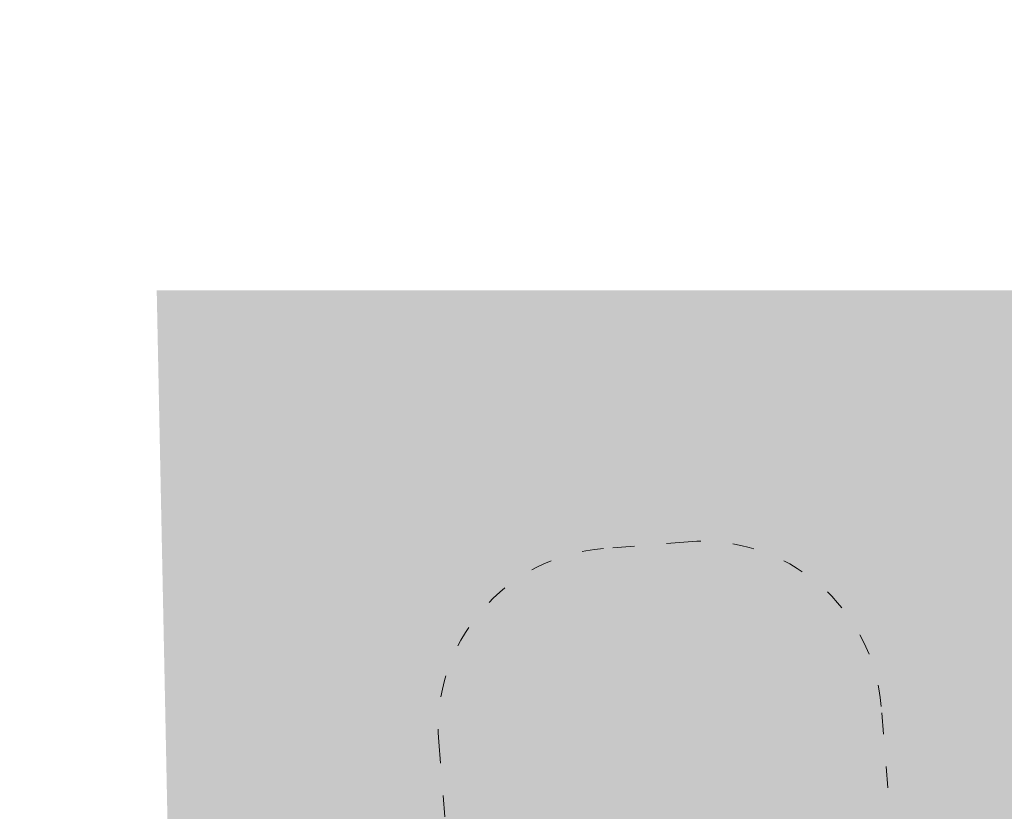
# Model space of a CAD drawing. Header units: millimetres. Extents: x 2943 to 3105, y 1618 to 1828.
# Tile 14 of 81: x 3026.1 to 3031.58, y 1739.44 to 1743.86. Entities that reach past the tile are written whole.
import ezdxf

# ---------------------------------------------------------------- set-up
doc = ezdxf.new("R2010")
doc.units = ezdxf.units.MM
doc.linetypes.add('ACAD_ISO03W100', pattern=[30, 12, -18])
for name, color, linetype, lineweight in [('1_strefa', 7, 'ACAD_ISO03W100', 13), ('1_trawa', 94, 'Continuous', 13), ('wymiary', 7, 'Continuous', 9)]:
    doc.layers.add(name, color=color, linetype=linetype, lineweight=lineweight)
picture_1 = doc.add_image_def('image1.jpg', size_in_pixel=(9921, 7015))

msp = doc.modelspace()

# ---------------------------------------------------------------- hatches: boundary and pattern name
at = {"layer": '1_trawa'}
h = msp.add_hatch(dxfattribs=at)
h.set_pattern_fill('GRASS', color=256, scale=0.02)
h.paths.add_polyline_path([(3012.9516, 1765.2524), (3017.562, 1765.3596), (3017.8582, 1752.6184), (3009.9916, 1752.4355), (3009.8348, 1759.1783), (3013.0911, 1759.254)])
h.paths.add_polyline_path([(3026.8614, 1742.3468), (3027.1036, 1730.3994), (3031.6844, 1730.6938), (3031.4259, 1734.7164), (3033.5097, 1734.7164), (3033.5097, 1737.8837), (3035.6711, 1737.8837), (3035.6711, 1742.3468)])
h.paths.add_polyline_path([(3068.0504, 1739.2147), (3068.1816, 1735.3786), (3073.5045, 1735.3786), (3073.5045, 1740.4458), (3068.0083, 1740.4458)])

# ---------------------------------------------------------------- linework, layer by layer
at = {"layer": '1_strefa', "color": 0, "ltscale": 0.01}
msp.add_lwpolyline([(3028.4959, 1739.0429, 0.228754), (3027.6848, 1738.0215, 0.139054), (3027.5249, 1737.2188), (3027.5782, 1736.5502, 0.414214), (3029.1927, 1735.1742), (3029.8705, 1735.2283, 0.070092), (3030.2789, 1735.3194, 0.087165), (3030.7957, 1735.2706), (3031.4436, 1735.3223, 0.337428), (3032.7975, 1736.535, 0.107072), (3032.8822, 1737.1645), (3032.8692, 1737.3273, 0.198909), (3032.3469, 1738.3496), (3031.6496, 1738.944, 0.129962), (3030.9582, 1739.2757), (3030.8981, 1740.0293, 0.414214), (3029.8217, 1740.9466), (3029.3502, 1740.909, 0.414214), (3028.4329, 1739.8326)], format="xyb", close=True, dxfattribs=at)

# ---------------------------------------------------------------- pictures from other files: only their frames are drawn
at = {"layer": 'wymiary'}
image = msp.add_image(picture_1, insert=(3104.8897, 1618.2605), size_in_units=(209.9945, 148.4842), rotation=90, dxfattribs=dict(at, fade=54))
image.dxf.flags = 7

doc.saveas('drawing.dxf')
